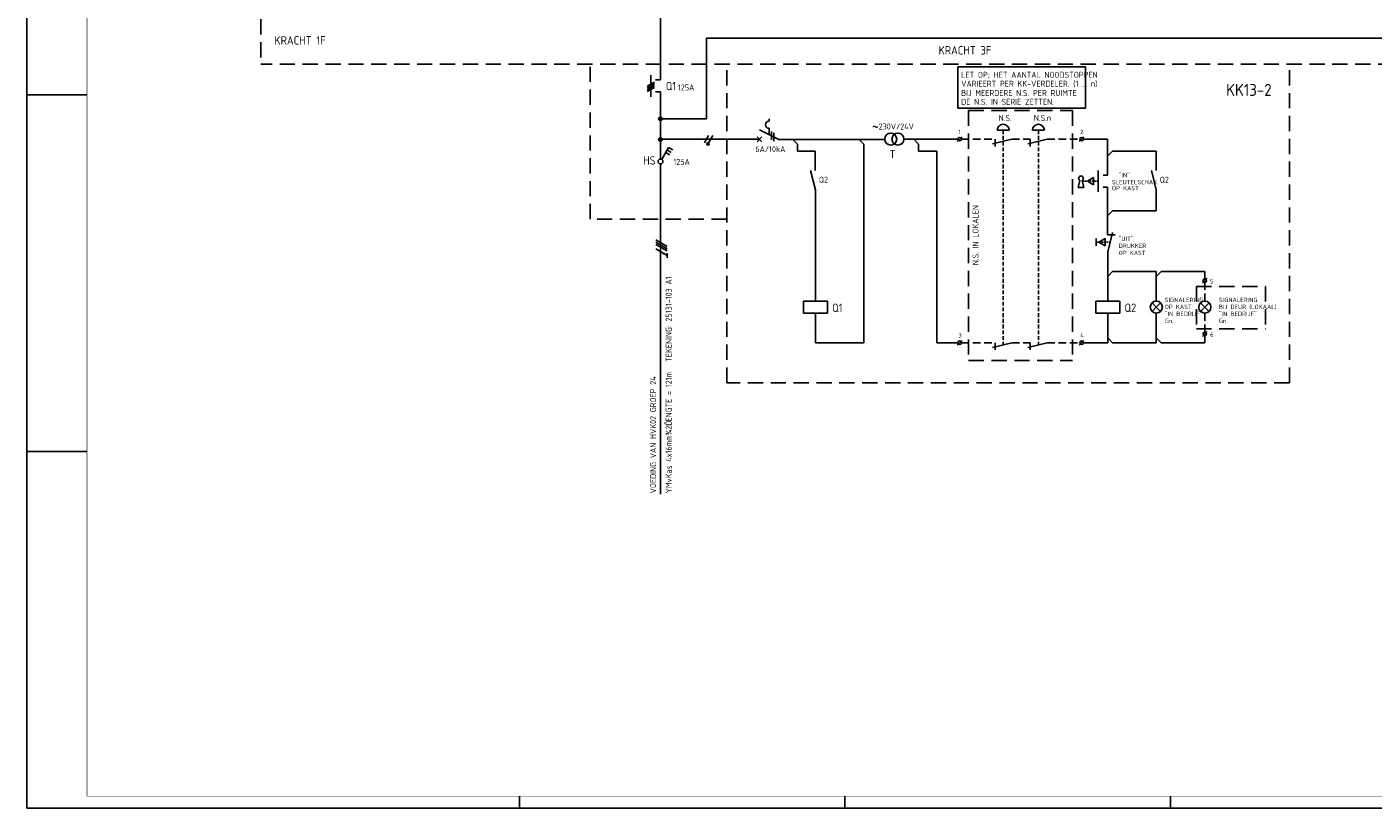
# Model space of a CAD drawing. Header units: millimetres. Extents: x 0 to 841, y 0 to 594.
# Tile 1 of 3: x 0 to 560, y 0 to 325. Entities that reach past the tile are written whole.
import ezdxf
from ezdxf.enums import TextEntityAlignment as Align

# ---------------------------------------------------------------- set-up
doc = ezdxf.new("R2010")
doc.units = ezdxf.units.MM
doc.linetypes.add('HIDDEN', pattern=[9.525, 6.35, -3.175])
doc.layers.get('0').update_dxf_attribs({"linetype": 'CONTINUOUS'})
for name, color, linetype in [('1', 7, 'CONTINUOUS'), ('40', 1, 'CONTINUOUS'), ('41', 2, 'CONTINUOUS'), ('52', 1, 'HIDDEN'), ('70', 1, 'CONTINUOUS'), ('71', 2, 'CONTINUOUS'), ('EL$2B---_KADER', 4, 'CONTINUOUS'), ('LIJN025', 10, 'CONTINUOUS'), ('LIJN035', 50, 'CONTINUOUS'), ('LIJN050', 90, 'CONTINUOUS'), ('TEKST25', 10, 'CONTINUOUS'), ('TEKST35', 50, 'CONTINUOUS'), ('TEKST50', 90, 'CONTINUOUS'), ('TEKST70', 130, 'CONTINUOUS')]:
    doc.layers.add(name, color=color, linetype=linetype)
doc.styles.add('ISO', font='ISO.SHX')
doc.styles.add('NEN', font='iso.shx')
doc.styles.add('ROMAND', font='romand')

# ---------------------------------------------------------------- blocks, each defined once
blk = doc.blocks.new('A1')
at = {"layer": 'LIJN025'}
for p, q in [((0, 297), (25, 297)), ((0, 148.5), (25, 148.5)), ((205, 0), (205, 5)), ((340.5, 0), (340.5, 5)), ((476, 0), (476, 5))]:
    blk.add_line(p, q, dxfattribs=at)
blk.add_lwpolyline([(0, 0), (0, 594), (841, 594), (841, 0)], close=True, dxfattribs=at)
at = {"layer": 'LIJN050', "const_width": 0.2}
blk.add_lwpolyline([(836, 5), (836, 589), (25, 589), (25, 5)], close=True, dxfattribs=at)
at = {"layer": 'TEKST25', "style": 'ROMAND', "width": 2.899115}
blk.add_attdef('STATUS', text='', height=2.5, dxfattribs=at).set_placement((795, 71.5), (834, 71.5), align=Align.FIT)
at = {"layer": 'TEKST25', "style": 'ISO'}
for tag, p in [('E', (796.25, 66)), ('NAAM-E', (807.75, 66)), ('DATUM-E', (826, 66)), ('D', (796.25, 61)), ('NAAM-D', (807.75, 61)), ('DATUM-D', (826, 61)), ('C', (796.25, 56)), ('NAAM-C', (807.75, 56)), ('DATUM-C', (826, 56)), ('B', (796.25, 51)), ('NAAM-B', (807.75, 51)), ('DATUM-B', (826, 51)), ('A', (796.25, 46)), ('NAAM-A', (807.75, 46)), ('DATUM-A', (826, 46))]:
    blk.add_attdef(tag, text='', height=2.5, dxfattribs=at).set_placement(p, align=Align.CENTER)
for tag, p in [('DATUM', (673.75, 36.25)), ('SCHAAL', (709, 36.25)), ('GETEKEND', (739.25, 36.25)), ('GECONTOL.', (774, 36.25)), ('FORMAAT', (804.25, 28.25))]:
    blk.add_attdef(tag, p, '', height=2.5, dxfattribs=at)
at = {"layer": 'TEKST35', "style": 'ISO'}
for tag, p in [('PROJECT', (675.5, 72.5)), ('PLAATS', (675.5, 63.5)), ('INSTALLATIE-REGEL1', (675.5, 52.5)), ('INSTALLATIE-REGEL2', (675.5, 43.5))]:
    blk.add_attdef(tag, p, '', height=4, dxfattribs=at)
blk.add_attdef('PROJ.NR.', text='', height=4, dxfattribs=at).set_placement((822, 23), align=Align.CENTER)
at = {"layer": 'TEKST50', "style": 'ISO'}
blk.add_attdef('FILE-NAAM', text='', height=5, dxfattribs=at).set_placement((814.5, 7.5), align=Align.CENTER)
blk = doc.blocks.new('RWS076')
at = {"layer": '71'}
blk.add_line((2, 0), (0, 2), dxfattribs=at)
blk = doc.blocks.new('RWS023', base_point=(227, 181))
at = {"layer": '40', "style": 'NEN'}
blk.add_text('~', height=5, dxfattribs=at).set_placement((223.5, 179.5))
blk = doc.blocks.new('RWS075')
at = {"layer": '71'}
blk.add_line((2, 0), (0, -2), dxfattribs=at)
blk = doc.blocks.new('STUURSTRROC')
at = {"layer": '1', "color": 2}
for p, q in [((-220.59, -27.28), (-212.55, -31.3)), ((-216.59, -22.7), (-216.59, -23.7)), ((-216.59, -26.7), (-216.59, -29.28))]:
    blk.add_line(p, q, dxfattribs=at)
at = {"layer": '1', "color": 1}
for p, q in [((-241.75, -29.75), (-243.5, -32.78)), ((-240, -29.75), (-241.73, -32.74))]:
    blk.add_line(p, q, dxfattribs=at)
blk.add_circle((-241.97, -33.18), 0.5, dxfattribs=at)
at = {"layer": '1', "color": 2}
blk.add_arc((-216.59, -25.2), 1.5, 90, 270, dxfattribs=at)
at = {"layer": '52', "ltscale": 0.1}
blk.add_line((-79.6, -48.71), (-85.97, -48.71), dxfattribs=at)
at = {"layer": '52', "linetype": 'HIDDEN', "ltscale": 0.1}
blk.add_line((-74.57, -74.11), (-80.45, -74.11), dxfattribs=at)
at = {"layer": '70'}
for p, q in [((-215.59, -28.03), (-215.59, -31.53)), ((-214.59, -28.53), (-214.59, -32.03)), ((-138.26, -32.21), (-136.26, -30.21)), ((-87.48, -32.21), (-85.48, -30.21)), ((-36.2, -91.16), (-34.2, -89.16)), ((-36.18, -113.36), (-34.18, -111.36)), ((-138.26, -117.01), (-136.26, -115.01)), ((-87.48, -117.01), (-85.48, -115.01))]:
    blk.add_line(p, q, dxfattribs=at)
at = {"layer": '70', "const_width": 0.5}
blk.add_lwpolyline([(-242.22, -33.18, 1), (-241.72, -33.18, 1)], format="xyb", close=True, dxfattribs=at)
at = {"layer": '71'}
for p, q in [((-121.61, -27.51), (-116.61, -27.51)), ((-106.96, -27.51), (-101.96, -27.51)), ((-221.59, -32.3), (-219.59, -30.3)), ((-221.59, -30.3), (-219.59, -32.3)), ((-204.71, -33.27), (-206.68, -31.3)), ((-177.08, -33.3), (-179.08, -31.3)), ((-177.08, -33.3), (-177.08, -116.01)), ((-154.34, -33.25), (-156.34, -31.25)), ((-115.51, -31.21), (-123.51, -33.21)), ((-122.51, -31.21), (-122.51, -34.21)), ((-100.86, -31.21), (-108.86, -33.21)), ((-107.86, -31.21), (-107.86, -34.21)), ((-75.67, -31.21), (-75.67, -46.21)), ((-197.38, -36.25), (-197.38, -44.31)), ((-146.76, -36.25), (-146.76, -116.01)), ((-73.57, -36.21), (-55.37, -36.21)), ((-55.37, -36.21), (-55.37, -44.31)), ((-197.28, -52.31), (-199.28, -44.31)), ((-79.57, -44.21), (-79.57, -53.21)), ((-55.37, -52.31), (-57.37, -44.31)), ((-87.93, -51.35), (-87.24, -48.42)), ((-85.53, -51.35), (-86.22, -48.42)), ((-84.07, -48.71), (-81.47, -47.21)), ((-81.47, -50.21), (-84.07, -48.71)), ((-81.47, -47.21), (-81.47, -50.21)), ((-75.67, -46.21), (-77.57, -46.21)), ((-197.28, -52.31), (-197.28, -98.64)), ((-87.93, -51.35), (-85.53, -51.35)), ((-75.67, -51.21), (-77.57, -51.21)), ((-75.67, -51.21), (-75.67, -71.12)), ((-55.37, -52.31), (-55.37, -61.11)), ((-73.67, -61.11), (-75.67, -63.11)), ((-55.37, -61.11), (-73.67, -61.11)), ((-80.45, -72.61), (-80.45, -75.61)), ((-79.3, -74.11), (-76.7, -72.61)), ((-76.7, -72.61), (-76.7, -75.61)), ((-75.67, -71.11), (-72.57, -71.11)), ((-75.57, -78.11), (-73.57, -70.11)), ((-76.7, -75.61), (-79.3, -74.11)), ((-75.57, -78.11), (-75.57, -98.64)), ((-73.57, -86.37), (-55.37, -86.37)), ((-55.37, -86.37), (-55.37, -98.67)), ((-53.37, -86.37), (-35.17, -86.37)), ((-35.2, -86.37), (-35.2, -89.41)), ((-35.2, -90.91), (-35.2, -91.07)), ((-192.28, -98.64), (-202.28, -98.64)), ((-202.28, -98.64), (-202.28, -103.64)), ((-192.28, -103.64), (-192.28, -98.64)), ((-80.57, -98.64), (-80.57, -103.64)), ((-70.57, -98.64), (-80.57, -98.64)), ((-70.57, -103.64), (-70.57, -98.64)), ((-55.37, -101.17), (-57.14, -99.4)), ((-55.37, -101.17), (-53.61, -99.4)), ((-35.17, -101.17), (-36.94, -99.4)), ((-35.17, -101.17), (-33.41, -99.4)), ((-202.28, -103.64), (-192.28, -103.64)), ((-197.28, -103.64), (-197.28, -116.01)), ((-80.57, -103.64), (-70.57, -103.64)), ((-75.57, -103.64), (-75.57, -116.01)), ((-55.37, -101.17), (-57.14, -102.94)), ((-55.37, -101.17), (-53.61, -102.94)), ((-55.37, -103.67), (-55.37, -116.01)), ((-35.17, -101.17), (-36.94, -102.94)), ((-35.17, -101.17), (-33.41, -102.94)), ((-115.51, -116.01), (-123.51, -118.01)), ((-122.51, -116.01), (-122.51, -118.91)), ((-100.86, -116.01), (-108.86, -118.01)), ((-107.86, -116.01), (-107.86, -118.91)), ((-35.17, -113.11), (-35.17, -116.01))]:
    blk.add_line(p, q, dxfattribs=at)
for centre, radius in [((-165.95, -31.2), 2.5), ((-162.95, -31.2), 2.5), ((-137.26, -31.21), 0.75), ((-86.48, -31.21), 0.75), ((-35.2, -90.16), 0.75), ((-55.37, -101.17), 2.5), ((-35.17, -101.17), 2.5), ((-35.18, -112.36), 0.75), ((-137.26, -116.01), 0.75), ((-86.48, -116.01), 0.75)]:
    blk.add_circle(centre, radius, dxfattribs=at)
for centre, radius, start, end in [((-119.11, -27.51), 2.5, 0, 180), ((-104.46, -27.51), 2.5, 0, 180), ((-86.73, -47.55), 1, 300.6656, 239.3344)]:
    blk.add_arc(centre, radius, start, end, dxfattribs=at)
at = {"layer": 'LIJN025', "linetype": 'HIDDEN'}
for p, q in [((-234.21, -132.65), (-234.21, 0)), ((0, -132.65), (0, 0)), ((-133.51, -19.35), (-133.51, -123.43)), ((-133.51, -19.35), (-90.21, -19.35)), ((-90.21, -19.35), (-90.21, -123.43)), ((-38.7, -92.53), (-9.92, -92.53)), ((-38.7, -92.53), (-38.7, -110.23)), ((-9.92, -92.53), (-9.92, -110.23)), ((-38.7, -110.23), (-9.92, -110.23)), ((-133.51, -123.43), (-90.21, -123.43)), ((0, -132.65), (-234.21, -132.65))]:
    blk.add_line(p, q, dxfattribs=at)
at = {"layer": 'LIJN025', "linetype": 'HIDDEN', "ltscale": 0.25}
for p, q in [((-119.11, -27.51), (-119.11, -116.91)), ((-104.46, -27.51), (-104.46, -116.91))]:
    blk.add_line(p, q, dxfattribs=at)
at = {"layer": 'LIJN035'}
for p, q in [((-84.8, -1.07), (-138, -1.07)), ((-138, -1.07), (-138, -18.29)), ((-84.8, -18.29), (-84.8, -1.07)), ((-138, -18.29), (-84.8, -18.29)), ((-261, -31.25), (-220.54, -31.25)), ((-212.55, -31.3), (-168.45, -31.3)), ((-204.71, -33.27), (-204.71, -36.25)), ((-160.45, -31.25), (-138.01, -31.25)), ((-154.34, -33.25), (-154.34, -36.25)), ((-85.73, -31.21), (-75.67, -31.21)), ((-204.71, -36.25), (-197.37, -36.25)), ((-154.34, -36.25), (-146.76, -36.25)), ((-197.28, -116.01), (-177.08, -116.01)), ((-146.76, -116.01), (-138.01, -116.01)), ((-85.73, -116.01), (-75.57, -116.01)), ((-73.57, -116.01), (-55.37, -116.01)), ((-53.37, -116.01), (-35.17, -116.01))]:
    blk.add_line(p, q, dxfattribs=at)
at = {"layer": 'LIJN035', "linetype": 'HIDDEN', "ltscale": 0.5}
for p, q in [((-136.51, -31.21), (-122.51, -31.21)), ((-115.51, -31.21), (-107.86, -31.21)), ((-100.86, -31.21), (-87.23, -31.21)), ((-35.2, -98.67), (-35.2, -90.91)), ((-35.18, -111.61), (-35.18, -103.67)), ((-136.51, -116.01), (-122.51, -116.01)), ((-115.51, -116.01), (-107.86, -116.01)), ((-100.86, -116.01), (-87.23, -116.01))]:
    blk.add_line(p, q, dxfattribs=at)
at = {"layer": '40'}
blk.add_blockref('RWS023', (-170.35, -27.2), dxfattribs=at)
at = {"layer": '70'}
blk.add_blockref('RWS076', (-75.57, -116.01), dxfattribs=at)
at = {"layer": 'TEKST70', "xscale": -1, "rotation": 180}
blk.add_blockref('RWS076', (-75.57, -36.21), dxfattribs=at)
at = {"layer": 'TEKST70'}
for name, p in [('RWS075', (-75.57, -86.37)), ('RWS075', (-55.37, -86.37)), ('RWS076', (-55.37, -116.01)), ('RWS076', (-55.37, -116.01))]:
    blk.add_blockref(name, p, dxfattribs=at)
at = {"layer": '40', "style": 'NEN'}
for s, height, p in [('LET OP; HET AANTAL NOODSTOPPEN', 2.5, (-136.6, -5.67)), ('VARIEERT PER KK-VERDELER. (1 ... n)', 2.5, (-136.6, -9.37)), ('BIJ MEERDERE N.S. PER RUIMTE', 2.5, (-136.6, -13.23)), ('DE N.S. IN SERIE ZETTEN.', 2.5, (-136.6, -16.93)), ('N.S.', 2.5, (-121.01, -23.61)), ('N.S.n', 2.5, (-106.36, -23.61)), ('230V/24V', 2.5, (-170.95, -27.2)), ('1', 1.8, (-137.76, -29.11)), ('2', 1.8, (-87.08, -29.11)), ('6A/10kA', 2.5, (-222.29, -36.63)), ('Q2', 2.5, (-195.83, -49.36)), ('SLEUTELSCHAK.', 1.8, (-73.87, -50.01)), ('"IN"', 1.8, (-71.07, -47.11)), ('Q2', 2.5, (-53.93, -49.36)), ('OP KAST', 1.8, (-73.87, -52.51)), ('"UIT"', 1.8, (-71.07, -73.61)), ('OP KAST', 1.8, (-71.07, -79.51)), ('DRUKKER ', 1.8, (-71.07, -76.51)), ('5', 1.8, (-33.01, -91.34)), ('SIGNALERING', 1.8, (-51.87, -99.07)), ('OP KAST', 1.8, (-51.87, -101.97)), ('SIGNALERING', 1.8, (-29.32, -99.07)), ('BIJ DEUR (LOKAAL)', 1.8, (-29.32, -101.97)), ('Gn.', 1.8, (-51.87, -107.77)), ('"IN BEDRIJF"', 1.8, (-51.87, -104.87)), ('Gn.', 1.8, (-29.32, -107.77)), ('"IN BEDRIJF"', 1.8, (-29.32, -104.87)), ('3', 1.8, (-137.76, -113.83)), ('4', 1.8, (-87.08, -113.83)), ('6', 1.8, (-33.01, -113.49))]:
    blk.add_text(s, height=height, dxfattribs=at).set_placement(p)
at = {"layer": '41', "style": 'NEN'}
blk.add_text('T', height=3.5, dxfattribs=at).set_placement((-163.95, -39.2), align=Align.RIGHT)
for s, p in [('Q1', (-190.33, -103.19)), ('Q2', (-68.63, -103.19))]:
    blk.add_text(s, height=3.5, dxfattribs=at).set_placement(p)
at = {"layer": 'TEKST25', "style": 'ISO'}
blk.add_text('N.S. IN LOKALEN', height=2.5, rotation=90, dxfattribs=at).set_placement((-129.37, -83.7))

msp = doc.modelspace()

# ---------------------------------------------------------------- linework, layer by layer
at = {"color": 10}
for p, q in [((261.76, 236.64), (266.44, 233.93)), ((261.76, 235.7), (266.44, 232.99)), ((261.76, 235.7), (266.44, 232.99)), ((261.76, 234.76), (266.44, 232.06)), ((261.76, 232.89), (266.44, 230.18)), ((266.44, 231.12), (266.44, 229.24))]:
    msp.add_line(p, q, dxfattribs=at)
msp.add_line((261.76, 235.7), (266.44, 232.99))
at = {"color": 10, "const_width": 0.469}
msp.add_lwpolyline([(265.15, 231.2, 1), (264.92, 230.79, 1)], format="xyb", close=True, dxfattribs=at)
at = {"layer": '70'}
for p, q in [((258.19, 300.65), (261.22, 302.4)), ((261.22, 301.65), (258.19, 299.9)), ((258.19, 299.15), (261.22, 300.9)), ((258.19, 298.4), (261.22, 300.15))]:
    msp.add_line(p, q, dxfattribs=at)
at = {"layer": '71'}
for p, q in [((259.71, 305.28), (259.71, 296.28)), ((263.72, 303.28), (261.71, 303.28)), ((263.72, 298.28), (261.71, 298.28)), ((264.23, 270.16), (267.13, 275.18)), ((267.13, 275.18), (268.86, 274.18)), ((265.88, 273.02), (267.61, 272.02)), ((266.5, 274.1), (268.23, 273.1))]:
    msp.add_line(p, q, dxfattribs=at)
for centre, radius in [((263.72, 287.06), 0.75), ((263.72, 287.06), 0.5), ((263.72, 287.06), 0.25), ((263.72, 278.46), 0.75), ((263.72, 278.46), 0.5), ((263.72, 278.46), 0.25), ((263.72, 269.3), 1)]:
    msp.add_circle(centre, radius, dxfattribs=at)
at = {"layer": 'LIJN025', "linetype": 'HIDDEN'}
for p, q in [((97.35, 385.7), (97.35, 309.82)), ((568.79, 309.82), (97.35, 309.82)), ((234.47, 245.27), (234.47, 309.82)), ((291.28, 245.27), (234.47, 245.27)), ((291.3, 245.27), (234.47, 245.27))]:
    msp.add_line(p, q, dxfattribs=at)
at = {"layer": 'LIJN035', "color": 90}
for p, q in [((263.72, 303.28), (263.72, 335.2)), ((282.94, 287.06), (282.94, 320.69)), ((282.94, 320.69), (601.45, 320.69)), ((263.72, 298.28), (263.72, 270.3)), ((263.72, 287.06), (282.94, 287.06)), ((263.72, 268.3), (263.72, 130.72))]:
    msp.add_line(p, q, dxfattribs=at)

# ---------------------------------------------------------------- block references
at = {"layer": 'EL$2B---_KADER'}
msp.add_blockref('A1', (0, 0), dxfattribs=at)
at = {"layer": 'LIJN025'}
msp.add_blockref('STUURSTRROC', (525.5, 309.82), dxfattribs=at)

# ---------------------------------------------------------------- texts
at = {"layer": '40', "style": 'NEN'}
for p in [(271, 298.88), (269.1, 267.88)]:
    msp.add_text('125A', height=2.5, dxfattribs=at).set_placement(p)
for s, p in [('TEKENING: 25131-103 A1', (268.4, 185.89)), ('VOEDING VAN HVK02 GROEP 24', (261.9, 131.09)), ('LENGTE = 121m', (268.4, 159.21)), ('YMvKas 4x16mm¾2Ô', (268.4, 131.09))]:
    msp.add_text(s, height=2.5, rotation=90, dxfattribs=at).set_placement(p)
at = {"layer": 'TEKST35', "linetype": 'HIDDEN', "style": 'ISO'}
for s, p in [('KRACHT 1F', (103.02, 317.99)), ('KRACHT 3F', (379.49, 313.85))]:
    msp.add_text(s, height=3.5, dxfattribs=at).set_placement(p)
at = {"layer": 'TEKST35', "style": 'NEN'}
for s, p in [('Q1', (265.9, 298.98)), ('HS', (256.5, 267.98))]:
    msp.add_text(s, height=3.5, dxfattribs=at).set_placement(p)
at = {"layer": 'TEKST50', "linetype": 'HIDDEN', "style": 'ISO'}
msp.add_text('KK13-2', height=5, dxfattribs=at).set_placement((499.16, 296.61))

doc.saveas('drawing.dxf')
